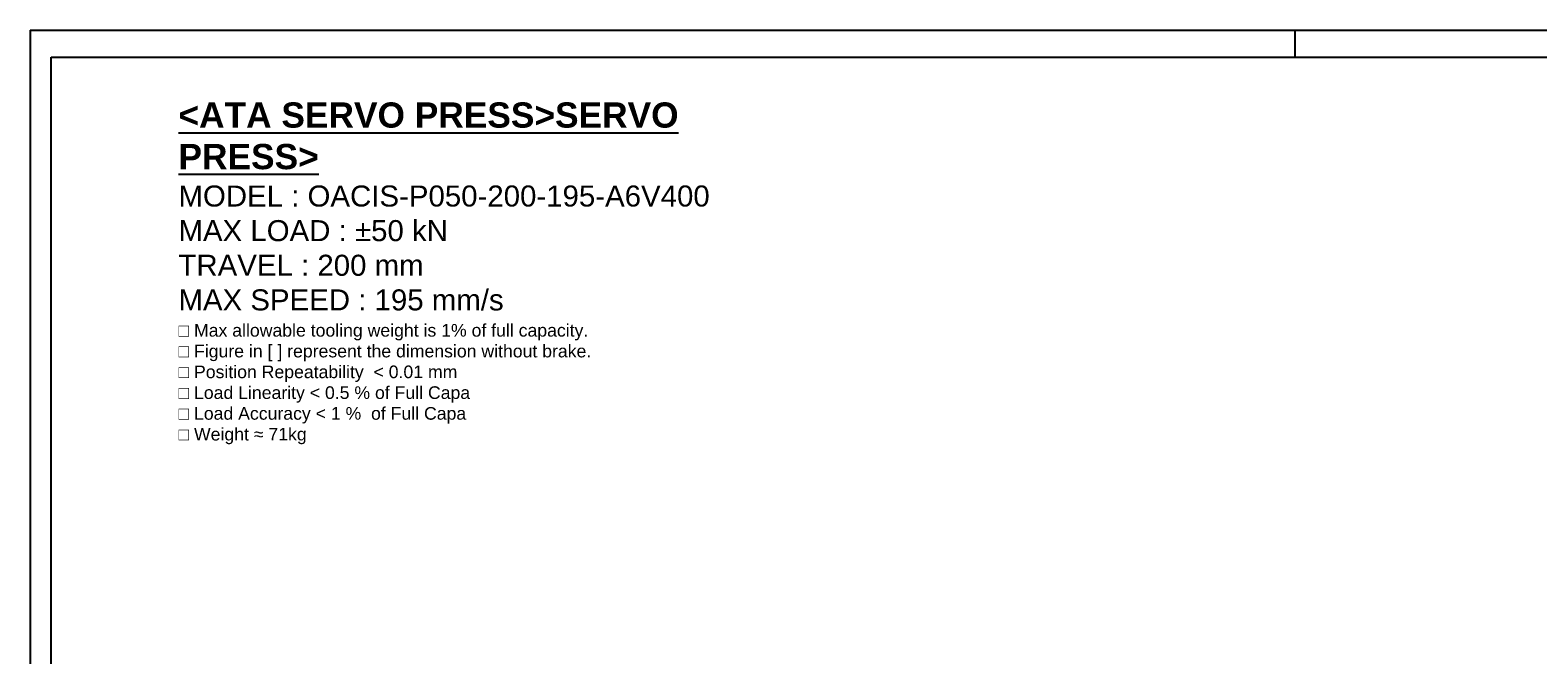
# Model space of a CAD drawing. Extents: x 15486 to 17171, y -1022 to 176.
# Tile 6 of 24: x 15486 to 16488, y -240 to 176. Entities that reach past the tile are written whole.
import ezdxf

# ---------------------------------------------------------------- set-up
doc = ezdxf.new("R2010")
doc.units = 0
doc.header["$LTSCALE"] = 25.4
doc.layers.get('0').update_dxf_attribs({"linetype": 'CONTINUOUS'})
doc.layers.add('ATA-TEXT', color=7, linetype='CONTINUOUS', lineweight=25)
doc.styles.add('주 문자 (ISO)', font='arial.ttf')

# ---------------------------------------------------------------- blocks, each defined once
blk = doc.blocks.new('ata-Border-A1-002')
at = {"color": 253, "ltscale": 0.5}
for p, q in [((0, 594), (841, 594)), ((0, 594), (0, 0)), ((420.5, 594), (420.5, 585))]:
    blk.add_line(p, q, dxfattribs=at)
blk.add_line((7, 585), (834, 585))
at = {"ltscale": 0.5}
blk.add_line((7, 9), (7, 585), dxfattribs=at)

msp = doc.modelspace()

# ---------------------------------------------------------------- block references
at = {"xscale": 2, "yscale": 2, "zscale": 2}
msp.add_blockref('ata-Border-A1-002', (15485.7691648, -1012.02705), dxfattribs=at)

# ---------------------------------------------------------------- texts
at = {"layer": 'ATA-TEXT', "color": 7, "insert": (15584.3758769, 127.8696729), "char_height": 4.9, "width": 390.057250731, "attachment_point": 1, "line_spacing_factor": 0.987388, "style": '주 문자 (ISO)'}
msp.add_mtext('{\\fArial|b1|i0|c129|p34;\\H3.42860x;\\L<ATA SERVO PRESS>SERVO PRESS>}\\P{\\fArial|b0|i0|c129|p34;\\H2.85705x;MODEL : OACIS-P050-200-195-A6V400 }\\P{\\fArial|b0|i0|c129|p34;\\H2.85705x;MAX LOAD : ±50 kN}\\P{\\fArial|b0|i0|c129|p34;\\H2.85705x;TRAVEL : 200 mm}\\P{\\fArial|b0|i0|c129|p34;\\H2.85705x;MAX SPEED : 195 mm/s}\\P{\\fArial|b0|i0|c129|p34;\\H1.71423x;□ Max allowable tooling weight is 1% of full capacity.}\\P{\\fArial|b0|i0|c129|p34;\\H1.71423x;□ Figure in [ ] represent the dimension without brake.}\\P{\\fArial|b0|i0|c129|p34;\\H1.71423x;□ Position Repeatability  }{\\fArial|b0|i0|c129|p34;\\H1.71423x;<}{\\fArial|b0|i0|c129|p34;\\H1.71423x; 0.01 mm}\\P{\\fArial|b0|i0|c129|p34;\\H1.71423x;□ Load Linearity }{\\fArial|b0|i0|c129|p34;\\H1.71423x;<}{\\fArial|b0|i0|c129|p34;\\H1.71423x; 0.5 % of Full Capa}\\P{\\fArial|b0|i0|c129|p34;\\H1.71423x;□ Load Accuracy }{\\fArial|b0|i0|c129|p34;\\H1.71423x;<}{\\fArial|b0|i0|c129|p34;\\H1.71423x; 1 %  of Full Capa}\\P{\\fArial|b0|i0|c129|p34;\\H1.71423x;□ Weight ≈ 71kg}', dxfattribs=at)

doc.saveas('drawing.dxf')
